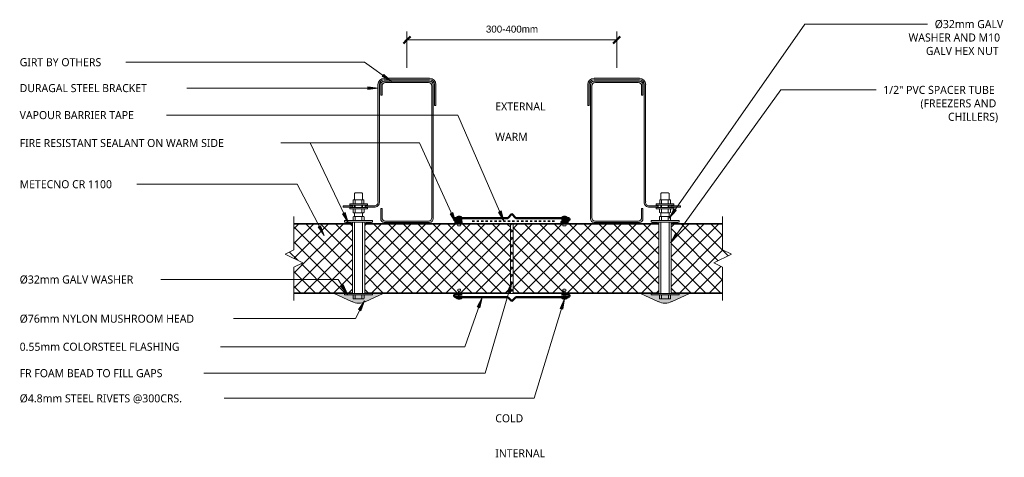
# Model space of a CAD drawing. Header units: millimetres. Extents: x -481 to 927, y -122 to 504.
import ezdxf

# ---------------------------------------------------------------- set-up
doc = ezdxf.new("R2010")
doc.units = ezdxf.units.MM
doc.linetypes.add('Dash', pattern=[6.35, 3.175, -3.175])
for name, color, linetype, lineweight in [('A-ANNO-DIMS', 211, 'Continuous', 9), ('A-ANNO-DIMS-5', 211, 'Continuous', 9), ('A-DETL', 90, 'Continuous', 13), ('A-DETL-GENF', 92, 'Continuous', 13), ('A-DETL-GENF-HDLN', 1, 'Dash', 13), ('G-ANNO-TEXT', 231, 'Continuous', 9)]:
    doc.layers.add(name, color=color, linetype=linetype, lineweight=lineweight)
doc.styles.add('Arial', font='arial.ttf', dxfattribs={"height": 10})
doc.styles.add('Yu Gothic', font='Yu Gothic.ttf', dxfattribs={"height": 11.5})
doc.styles.add('Yu Gothic_B', font='Yu Gothic.ttf', dxfattribs={"height": 11.5})
doc.dimstyles.new('Diagonal', dxfattribs={"dimscale": 304.8, "dimtxt": 10.202594, "dimasz": 0.032808, "dimexe": 0.03937, "dimexo": 0.024606, "dimgap": 0.024606, "dimtad": 1, "dimdec": 0, "dimzin": 0, "dimdsep": 46, "dimtxsty": 'Arial', "dimblk1": 'OBLIQUE', "dimblk2": 'OBLIQUE', "dimsah": 1, "dimcen": 0.09, "dimazin": 0, "dimtfac": 1, "dimtdec": 4, "dimtix": 1, "dimtmove": 0, "dimatfit": 3, "dimfxl": 1, "dimtvp": 1, "dimtfill": 1, "dimtolj": 1, "dimtzin": 0, "dimarcsym": 2})

# ---------------------------------------------------------------- blocks, each defined once
blk = doc.blocks.new('Fridge Freezer Panel_Vertical Section - 100mm-5901145-02 CEILING SUSPENSION 3')
at = {"layer": 'A-DETL-GENF'}
h = blk.add_hatch(dxfattribs=at)
h.set_pattern_fill('FP_1', color=256, style=0, pattern_type=2)
h.set_pattern_definition([(225, (696.378, 112.23), (10.6066, -10.6066), []), (315, (696.378, 112.23), (10.6066, 10.6066), [])])
h.paths.add_polyline_path([(228.2, -1), (172.6, -1), (172.6, -37.5), (185.1, -43.8), (160.1, -56.3), (172.6, -62.5), (172.6, -99), (246.1, -99), (246.1, -1)])
h = blk.add_hatch(color=256, dxfattribs=at)
h.paths.add_polyline_path([(228.2, 0), (172.6, 0), (172.6, -1), (246.1, -1), (246.1, 0)])
h.paths.add_polyline_path([(243.8, -99), (172.6, -99), (172.6, -100), (246.1, -100), (246.1, -99)])
for p, q in [((220, 0), (172.6, 0)), ((246.1, -1), (172.6, -1)), ((246.1, -99), (246.1, -1)), ((172.6, -99), (246.1, -99)), ((172.6, -100), (236.9, -100)), ((243.8, -100), (246.1, -100)), ((246.1, -100), (246.1, -99))]:
    blk.add_line(p, q, dxfattribs=at)
at = {"layer": 'A-DETL-GENF-HDLN'}
blk.add_line((246.1, -1), (246.1, 0), dxfattribs=at)
blk = doc.blocks.new('Break Line _M_ - Break Line _M_-5898886-02 CEILING SUSPENSION 3')
at = {"layer": 'A-DETL-GENF'}
for p, q in [((-60, 0), (-12.5, 0)), ((-12.5, 0), (-6.25, 12.5)), ((-6.25, 12.5), (6.25, -12.5)), ((6.25, -12.5), (12.5, 0)), ((12.5, 0), (60, 0))]:
    blk.add_line(p, q, dxfattribs=at)
blk = doc.blocks.new('Fridge Freezer Panel_Vertical Section - 100mm-5900336-02 CEILING SUSPENSION 3')
at = {"layer": 'A-DETL-GENF'}
h = blk.add_hatch(color=256, dxfattribs=at)
h.paths.add_polyline_path([(208.1, 0), (0, 0), (0, -1), (208.1, -1)])
h.paths.add_polyline_path([(208.1, -99), (0, -99), (0, -100), (208.1, -100)])
h = blk.add_hatch(dxfattribs=at)
h.set_pattern_fill('FP_2', color=256, style=0, pattern_type=2)
h.set_pattern_definition([(225, (432.489, 112.23), (10.6066, -10.6066), []), (315, (432.489, 112.23), (10.6066, 10.6066), [])])
h.paths.add_polyline_path([(208.1, -1), (0, -1), (0, -99), (208.1, -99)])
for p, q in [((0, 0), (0, -1)), ((208.1, 0), (26.1, 0)), ((0, -1), (0, -99)), ((208.1, -1), (0, -1)), ((0, -99), (0, -100)), ((0, -99), (208.1, -99)), ((0, -100), (208.1, -100))]:
    blk.add_line(p, q, dxfattribs=at)
blk = doc.blocks.new('Nylon Mushroom Head with 40mm Washer and M10 ZP Hex Nut - Nylon Mushroom Head plus-5899753-02 CEILING SUSPENSION 3')
at = {"layer": 'A-DETL-GENF'}
for p, q in [((-125, -11.7), (-125, 28.3)), ((-125, 28.3), (-123.1, 28.3)), ((-123.1, 28.3), (-123.1, -11.7)), ((-21.1, -11.7), (-21.1, 28.3)), ((-21.1, 28.3), (-19, 28.3)), ((-19, 28.3), (-19, -11.7)), ((-131, 1.3), (-131, 15.3)), ((-125, 16.3), (-130, 16.3)), ((-123.1, 17.2), (-21.1, 17.2)), ((-21.1, 14.1), (-123.1, 14.1)), ((-19, 16.3), (-14.1, 16.3)), ((-13.1, 1.3), (-13.1, 15.3)), ((-7.9, 14.1), (-13.1, 14.1)), ((-7.9, 1.3), (-7.9, 15.3)), ((-2.1, 16.3), (-6.9, 16.3)), ((-2.1, 20.8), (-2.1, -4.2)), ((0, 20.8), (-2.1, 20.8)), ((0, -4.2), (0, 20.8)), ((0, 14.1), (3, 14.1)), ((3, -4.2), (3, 20.8)), ((3, 20.8), (5.1, 20.8)), ((5.1, 20.8), (5.1, -4.2)), ((5.1, 15.7), (9.9, 15.7)), ((10.9, 1.3), (10.9, 14.7)), ((10.9, 14.1), (20, 14.1)), ((20, 14.1), (20.7, 13.1)), ((-125, 13.1), (-131, 13.1)), ((-125, 3.5), (-131, 3.5)), ((-125, 0.3), (-130, 0.3)), ((-21.1, 2.5), (-123.1, 2.5)), ((-19, 13.1), (-13.1, 13.1)), ((-19, 3.6), (-13.1, 3.6)), ((-19, 0.3), (-14.1, 0.3)), ((-7.9, 2.5), (-13.1, 2.5)), ((-2.1, 13.1), (-7.9, 13.1)), ((-2.1, 3.6), (-7.9, 3.6)), ((-2.1, 0.3), (-6.9, 0.3)), ((0, 13.1), (3, 13.1)), ((0, 3.6), (3, 3.6)), ((0, 2.5), (3, 2.5)), ((5.1, 13.1), (10.9, 13.1)), ((5.1, 3.6), (10.9, 3.6)), ((5.1, 0.3), (9.9, 0.3)), ((10.9, 2.5), (20, 2.5)), ((20, 2.5), (20.7, 3.6)), ((20.7, 13.1), (20.7, 3.6)), ((-123.1, -11.7), (-125, -11.7)), ((-21.1, -0.6), (-123.1, -0.6)), ((-19, -11.7), (-21.1, -11.7)), ((-2.1, -4.2), (0, -4.2)), ((5.1, -4.2), (3, -4.2))]:
    blk.add_line(p, q, dxfattribs=at)
for centre, start, end in [((-130, 15.3), 90, 180), ((-14.1, 15.3), 360, 90), ((-6.9, 15.3), 90, 180), ((9.9, 14.7), 360, 90), ((-130, 1.3), 180, 270), ((-14.1, 1.3), 270, 0), ((-6.9, 1.3), 180, 270), ((9.9, 1.3), 270, 0)]:
    blk.add_arc(centre, 1, start, end, dxfattribs=at)
blk = doc.blocks.new('Fridge Freezer Panel_Vertical Section - 100mm-5901206-02 CEILING SUSPENSION 3')
at = {"layer": 'A-DETL-GENF'}
h = blk.add_hatch(dxfattribs=at)
h.set_pattern_fill('FP_4', color=256, style=0, pattern_type=2)
h.set_pattern_definition([(45, (251.648, -112.23), (-10.6066, 10.6066), []), (135, (251.648, -112.23), (-10.6066, -10.6066), [])])
h.paths.add_polyline_path([(246.1, 1), (246.1, 99), (162.5, 99), (162.5, 62.5), (150, 56.3), (175, 43.8), (162.5, 37.5), (162.5, 1), (225.7, 1)])
h = blk.add_hatch(color=256, dxfattribs=at)
h.paths.add_polyline_path([(220, 0), (246.1, 0), (246.1, 1), (162.5, 1), (162.5, 0)])
h.paths.add_polyline_path([(246.1, 99), (246.1, 100), (162.5, 100), (162.5, 99), (225.7, 99)])
for p, q in [((236.9, 100), (162.5, 100)), ((246.1, 99), (162.5, 99)), ((246.1, 100), (243.8, 100)), ((246.1, 99), (246.1, 100)), ((246.1, 99), (246.1, 1)), ((162.5, 1), (246.1, 1)), ((162.5, 0), (220, 0))]:
    blk.add_line(p, q, dxfattribs=at)
at = {"layer": 'A-DETL-GENF-HDLN'}
blk.add_line((246.1, 0), (246.1, 1), dxfattribs=at)
blk = doc.blocks.new('Fridge Freezer Panel_Vertical Section - 100mm-5900852-02 CEILING SUSPENSION 3')
at = {"layer": 'A-DETL-GENF'}
h = blk.add_hatch(color=256, dxfattribs=at)
h.paths.add_polyline_path([(208.1, 0), (208.1, 1), (0, 1), (0, 0), (126.5, 0)])
h.paths.add_polyline_path([(208.1, 99), (208.1, 100), (0, 100), (0, 99), (126.5, 99)])
h = blk.add_hatch(dxfattribs=at)
h.set_pattern_fill('FP_5', color=256, style=0, pattern_type=2)
h.set_pattern_definition([(45, (-12.241, -112.23), (-10.6066, 10.6066), []), (135, (-12.241, -112.23), (-10.6066, -10.6066), [])])
h.paths.add_polyline_path([(208.1, 1), (208.1, 99), (0, 99), (0, 1), (126.5, 1)])
for p, q in [((208.1, 100), (0, 100)), ((0, 100), (0, 99)), ((208.1, 99), (0, 99)), ((0, 99), (0, 1)), ((208.1, 99), (208.1, 100)), ((208.1, 99), (208.1, 1)), ((0, 1), (0, 0)), ((0, 1), (208.1, 1)), ((26.1, 0), (208.1, 0))]:
    blk.add_line(p, q, dxfattribs=at)
at = {"layer": 'A-DETL-GENF-HDLN'}
blk.add_line((208.1, 0), (208.1, 1), dxfattribs=at)
blk = doc.blocks.new('Nylon Mushroom Head with 40mm Washer and M10 ZP Hex Nut - Nylon Mushroom Head plus-5899935-02 CEILING SUSPENSION 3')
at = {"layer": 'A-DETL-GENF'}
for p, q in [((-125, 11.7), (-125, -28.3)), ((-123.1, 11.7), (-125, 11.7)), ((-123.1, -28.3), (-123.1, 11.7)), ((-21.1, 0.6), (-123.1, 0.6)), ((-21.1, 11.7), (-21.1, -28.3)), ((-19, 11.7), (-21.1, 11.7)), ((-19, -28.3), (-19, 11.7)), ((-2.1, -20.8), (-2.1, 4.2)), ((-2.1, 4.2), (0, 4.2)), ((0, 4.2), (0, -20.8)), ((3, 4.2), (3, -20.8)), ((5.1, 4.2), (3, 4.2)), ((5.1, -20.8), (5.1, 4.2)), ((-131, -1.3), (-131, -15.3)), ((-125, -3.5), (-131, -3.5)), ((-125, -13.1), (-131, -13.1)), ((-125, -0.3), (-130, -0.3)), ((-21.1, -2.5), (-123.1, -2.5)), ((-19, -0.3), (-14.1, -0.3)), ((-19, -3.6), (-13.1, -3.6)), ((-19, -13.1), (-13.1, -13.1)), ((-13.1, -1.3), (-13.1, -15.3)), ((-7.9, -2.5), (-13.1, -2.5)), ((-7.9, -1.3), (-7.9, -15.3)), ((-2.1, -3.6), (-7.9, -3.6)), ((-2.1, -13.1), (-7.9, -13.1)), ((-2.1, -0.3), (-6.9, -0.3)), ((0, -2.5), (3, -2.5)), ((0, -3.6), (3, -3.6)), ((0, -13.1), (3, -13.1)), ((5.1, -0.3), (9.9, -0.3)), ((5.1, -3.6), (10.9, -3.6)), ((5.1, -13.1), (10.9, -13.1)), ((10.9, -1.3), (10.9, -14.7)), ((10.9, -2.5), (20, -2.5)), ((20, -2.5), (20.7, -3.6)), ((20, -14.1), (20.7, -13.1)), ((20.7, -13.1), (20.7, -3.6)), ((-125, -16.3), (-130, -16.3)), ((-21.1, -14.1), (-123.1, -14.1)), ((-123.1, -17.2), (-21.1, -17.2)), ((-19, -16.3), (-14.1, -16.3)), ((-7.9, -14.1), (-13.1, -14.1)), ((-2.1, -16.3), (-6.9, -16.3)), ((0, -20.8), (-2.1, -20.8)), ((0, -14.1), (3, -14.1)), ((3, -20.8), (5.1, -20.8)), ((5.1, -15.7), (9.9, -15.7)), ((10.9, -14.1), (20, -14.1)), ((-125, -28.3), (-123.1, -28.3)), ((-21.1, -28.3), (-19, -28.3))]:
    blk.add_line(p, q, dxfattribs=at)
for centre, start, end in [((-130, -1.3), 90, 180), ((-14.1, -1.3), 360, 90), ((-6.9, -1.3), 90, 180), ((9.9, -1.3), 360, 90), ((-130, -15.3), 180, 270), ((-14.1, -15.3), 270, 0), ((-6.9, -15.3), 180, 270), ((9.9, -14.7), 270, 0)]:
    blk.add_arc(centre, 1, start, end, dxfattribs=at)
blk = doc.blocks.new('Break Line _M_ - Break Line _M_-5898543-02 CEILING SUSPENSION 3')
at = {"layer": 'A-DETL-GENF'}
for p, q in [((6.25, 12.5), (-6.25, -12.5)), ((12.5, 0), (6.25, 12.5)), ((-12.5, 0), (-60, 0)), ((-6.25, -12.5), (-12.5, 0)), ((60, 0), (12.5, 0))]:
    blk.add_line(p, q, dxfattribs=at)
blk = doc.blocks.new('Pop Rivets - Rivet-5925206-02 CEILING SUSPENSION 3')
at = {"layer": 'A-DETL-GENF'}
for p, q in [((-1.2, 12.8), (1.2, 12.8)), ((1.2, 10.3), (-1.2, 10.3)), ((-1, 10.3), (-1, 0)), ((1, 10.3), (1, 0)), ((3.8, 0), (-3.8, 0)), ((-1.5, -1.2), (1.5, -1.2))]:
    blk.add_line(p, q, dxfattribs=at)
for centre, radius, start, end in [((-1.2, 11.6), 1.25, 90, 270), ((1.2, 11.6), 1.25, 270, 90), ((-1.5, 1.6), 2.8, 216, 270), ((1.5, 1.6), 2.8, 270, 324)]:
    blk.add_arc(centre, radius, start, end, dxfattribs=at)
blk = doc.blocks.new('Pop Rivets - Rivet-5925177-02 CEILING SUSPENSION 3')
at = {"layer": 'A-DETL-GENF'}
for p, q in [((3.8, 0), (-3.8, 0)), ((-1.5, 1.2), (1.5, 1.2)), ((-1, -10.3), (-1, 0)), ((1, -10.3), (1, 0)), ((1.2, -10.3), (-1.2, -10.3)), ((-1.2, -12.8), (1.2, -12.8))]:
    blk.add_line(p, q, dxfattribs=at)
for centre, radius, start, end in [((-1.5, -1.6), 2.8, 90, 144), ((1.5, -1.6), 2.8, 36, 90), ((-1.2, -11.6), 1.25, 90, 270), ((1.2, -11.6), 1.25, 270, 90)]:
    blk.add_arc(centre, radius, start, end, dxfattribs=at)
blk = doc.blocks.new('DIMBLOCK1-02 CEILING SUSPENSION 3')
at = {"layer": 'A-ANNO-DIMS-5'}
for p, q in [((72.4, 474.7), (72.4, 486.7)), ((372.3, 474.7), (372.3, 486.7)), ((72.4, 474.7), (372.3, 474.7)), ((72.4, 474.7), (72.4, 434.7)), ((372.3, 474.7), (372.3, 434.7))]:
    blk.add_line(p, q, dxfattribs=at)
at = {"layer": 'A-ANNO-DIMS-5', "lineweight": 50}
for p, q in [((72.4, 474.7), (77.4, 479.7)), ((372.3, 474.7), (377.3, 479.7)), ((72.4, 474.7), (67.4, 469.7)), ((372.3, 474.7), (367.3, 469.7))]:
    blk.add_line(p, q, dxfattribs=at)
at = {"layer": 'A-ANNO-DIMS-5', "color": 0, "insert": (185.3, 495.1), "char_height": 10, "width": 88.904, "attachment_point": 1, "line_spacing_factor": 0.941778, "style": 'Arial', "bg_fill": 3, "box_fill_scale": 1.25, "bg_fill_color": 256, "bg_fill_true_color": 13158600, "bg_fill_transparency": 0}
blk.add_mtext('300-400mm', dxfattribs=at)
blk = doc.blocks.new('_Oblique')
at = {"color": 0, "linetype": 'ByBlock', "lineweight": -2}
blk.add_line((-0.5, -0.5), (0.5, 0.5), dxfattribs=at)

msp = doc.modelspace()

# ---------------------------------------------------------------- hatches: boundary and pattern name
at = {"layer": 'A-DETL-GENF'}
h = msp.add_hatch(color=9, dxfattribs=at)
h.paths.add_polyline_path([(27, 235.6), (28.6, 236.1), (30.1, 236.9), (31.3, 238), (32.2, 239.4), (32.9, 240.9), (33.1, 242.5), (33, 244.1), (33, 410.7), (33.2, 412.5), (33.9, 414.2), (35, 415.6), (36.5, 416.7), (38.1, 417.4), (39.9, 417.7), (104.9, 417.7), (106.7, 417.4), (108.4, 416.7), (109.8, 415.6), (110.9, 414.2), (111.6, 412.5), (111.9, 410.7), (111.9, 381.1), (113.9, 381.1), (113.9, 410.7), (113.5, 413), (112.6, 415.2), (111.2, 417), (109.4, 418.5), (107.2, 419.4), (104.9, 419.7), (39.9, 419.7), (37.6, 419.4), (35.5, 418.5), (33.6, 417.1), (32.2, 415.2), (31.3, 413.1), (31, 410.7), (31, 244), (31.1, 242.8), (31, 241.6), (30.6, 240.5), (29.9, 239.5), (29, 238.6), (28, 238), (26.9, 237.6), (12.9, 237.6), (12.9, 235.6)])
h.paths.add_polyline_path([(-4.8, 235.6), (-4.8, 237.6), (-18.8, 237.6), (-18.8, 235.6)])
for points in [[(104.9, 213.7), (106.2, 213.9), (107.4, 214.4), (108.4, 215.2), (109.2, 216.2), (109.7, 217.4), (109.9, 218.7), (109.9, 410.7), (109.7, 412), (109.2, 413.2), (108.4, 414.2), (107.4, 415), (106.2, 415.5), (104.9, 415.7), (39.9, 415.7), (38.6, 415.5), (37.4, 415), (36.3, 414.2), (35.5, 413.2), (35, 412), (34.9, 410.7), (34.9, 395.7), (36.8, 395.7), (36.8, 408.7), (36.9, 410), (37.4, 411.2), (38.2, 412.2), (39.3, 413), (40.5, 413.5), (41.8, 413.7), (103, 413.7), (104.3, 413.5), (105.5, 413), (106.5, 412.2), (107.3, 411.2), (107.8, 410), (108, 408.7), (108, 220.7), (107.7, 219.2), (107.3, 218.2), (106.5, 217.2), (105.5, 216.4), (104.3, 215.9), (103, 215.7), (41.8, 215.7), (40.5, 215.9), (39.3, 216.4), (38.2, 217.2), (37.4, 218.2), (36.9, 219.4), (36.8, 220.7), (36.8, 233.7), (34.9, 233.7), (34.9, 218.7), (35, 217.4), (35.5, 216.2), (36.3, 215.2), (37.4, 214.4), (38.6, 213.9), (39.9, 213.7)], [(339.9, 213.7), (404.9, 213.7), (406.2, 213.9), (407.4, 214.4), (408.4, 215.2), (409.2, 216.2), (409.7, 217.4), (409.9, 218.7), (409.9, 233.7), (408, 233.7), (408, 220.7), (407.7, 219.2), (407.3, 218.2), (406.5, 217.2), (405.5, 216.4), (404.3, 215.9), (403, 215.7), (341.8, 215.7), (340.5, 215.9), (339.3, 216.4), (338.2, 217.2), (337.4, 218.2), (336.9, 219.4), (336.8, 220.7), (336.8, 408.7), (336.9, 410), (337.4, 411.2), (338.2, 412.2), (339.3, 413), (340.5, 413.5), (341.8, 413.7), (403, 413.7), (404.3, 413.5), (405.5, 413), (406.5, 412.2), (407.3, 411.2), (407.8, 410), (408, 408.7), (408, 395.7), (409.9, 395.7), (409.9, 410.7), (409.7, 412), (409.2, 413.2), (408.4, 414.2), (407.4, 415), (406.2, 415.5), (404.9, 415.7), (339.9, 415.7), (338.6, 415.5), (337.4, 415), (336.3, 414.2), (335.5, 413.2), (335, 412), (334.9, 410.7), (334.9, 218.7), (335, 217.4), (335.5, 216.2), (336.3, 215.2), (337.4, 214.4), (338.6, 213.9)], [(-7.8, 212.2), (-7.8, 214.2), (-14.7, 214.2), (-14.7, 212.2)], [(21.2, 212.2), (21.2, 214.2), (14.6, 214.2), (14.6, 212.2)], [(151.5, 212.2), (151.5, 215.2), (141, 215.2), (141, 212.2)], [(303.1, 212.2), (303.1, 215.2), (292.6, 215.2), (292.6, 212.2)], [(430.1, 212.2), (430.1, 214.2), (423.6, 214.2), (423.6, 212.2)], [(459.4, 212.2), (459.4, 214.2), (452.5, 214.2), (452.5, 212.2)], [(3.4, 98.4), (8.2, 98.9), (12.8, 100.4), (38.4, 112.2), (-31.6, 112.2), (-6.1, 100.4), (-1.5, 98.9)], [(441.4, 98.4), (446.2, 98.9), (450.8, 100.4), (476.4, 112.2), (406.4, 112.2), (431.9, 100.4), (436.5, 98.9)]]:
    msp.add_hatch(color=9, dxfattribs=at).paths.add_polyline_path(points)
h = msp.add_hatch(color=9, dxfattribs=at)
h.paths.add_polyline_path([(417.7, 235.6), (431.8, 235.6), (431.8, 237.6), (417.9, 237.6), (416.7, 238), (415.7, 238.6), (414.8, 239.5), (414.2, 240.5), (413.8, 241.6), (413.6, 242.8), (413.7, 244), (413.7, 410.7), (413.4, 413.1), (412.5, 415.2), (411.1, 417.1), (409.3, 418.5), (407.1, 419.4), (404.8, 419.7), (339.9, 419.7), (337.5, 419.4), (335.4, 418.5), (333.5, 417), (332.1, 415.2), (331.2, 413), (330.9, 410.7), (330.9, 381.1), (332.9, 381.1), (332.9, 410.7), (333.1, 412.5), (333.8, 414.2), (334.9, 415.6), (336.4, 416.7), (338.1, 417.4), (339.9, 417.7), (404.8, 417.7), (406.6, 417.4), (408.3, 416.7), (409.7, 415.6), (410.8, 414.2), (411.5, 412.5), (411.7, 410.7), (411.7, 244.1), (411.6, 242.5), (411.9, 240.9), (412.5, 239.4), (413.4, 238), (414.7, 236.9), (416.1, 236.1)])
h.paths.add_polyline_path([(449.5, 235.6), (463.5, 235.6), (463.5, 237.6), (449.5, 237.6)])
h = msp.add_hatch(dxfattribs=at)
h.set_pattern_fill('FP_3', color=252, style=0, pattern_type=2)
h.set_pattern_definition([(45, (0, 0), (-5.3033, 5.3033), []), (135, (0, 0), (-5.3033, -5.3033), [])])
h.paths.add_polyline_path([(220.4, 112.2), (224.4, 112.2), (224.4, 212.2), (220.4, 212.2), (220.4, 113.2)])
at = {"layer": 'G-ANNO-TEXT'}
for points in [[(50.3, 415.1), (39.2, 425.4), (36.9, 422.2)], [(31.5, 405.7), (16.5, 407.7), (16.5, 403.7)], [(-11.4, 213.6), (-16.1, 227.9), (-19.7, 226.2)], [(142.4, 213.3), (138, 227.8), (134.4, 226.2)], [(211.1, 215.5), (206.9, 230.1), (203.3, 228.5)], [(447.1, 219.8), (457.3, 231), (454.1, 233.2)], [(-45.8, 194.9), (-51, 209.1), (-54.5, 207.3)], [(449.3, 184.5), (459.7, 195.5), (456.5, 197.8)], [(222.3, 129), (216.2, 115.1), (220, 114)], [(-12.8, 111.1), (-19, 124.9), (-22.4, 122.8)], [(11.7, 101.6), (3.1, 89.1), (6.6, 87.3)], [(179.9, 106.6), (173, 93.1), (176.8, 91.8)], [(297.5, 104.6), (291.3, 90.8), (295.1, 89.6)]]:
    msp.add_hatch(color=7, dxfattribs=at).paths.add_polyline_path(points)

# ---------------------------------------------------------------- linework, layer by layer
at = {"layer": 'A-DETL'}
for p, q in [((31, 410.7), (31, 244)), ((33, 244.1), (33, 410.7)), ((34.9, 410.7), (34.9, 395.7)), ((36.8, 395.7), (36.8, 408.7)), ((104.9, 419.7), (39.9, 419.7)), ((39.9, 417.7), (104.9, 417.7)), ((104.9, 415.7), (39.9, 415.7)), ((41.8, 413.7), (103, 413.7)), ((108, 408.7), (108, 220.7)), ((109.9, 218.7), (109.9, 410.7)), ((111.9, 410.7), (111.9, 381.1)), ((113.9, 381.1), (113.9, 410.7)), ((330.9, 410.7), (330.9, 381.1)), ((332.9, 381.1), (332.9, 410.7)), ((334.9, 410.7), (334.9, 218.7)), ((336.8, 220.7), (336.8, 408.7)), ((404.8, 419.7), (339.9, 419.7)), ((339.9, 417.7), (404.8, 417.7)), ((404.9, 415.7), (339.9, 415.7)), ((341.8, 413.7), (403, 413.7)), ((408, 408.7), (408, 395.7)), ((409.9, 395.7), (409.9, 410.7)), ((411.7, 410.7), (411.7, 244.1)), ((413.7, 244), (413.7, 410.7)), ((34.9, 395.7), (36.8, 395.7)), ((408, 395.7), (409.9, 395.7)), ((111.9, 381.1), (113.9, 381.1)), ((330.9, 381.1), (332.9, 381.1)), ((-18.8, 237.6), (-18.8, 235.6)), ((-4.8, 237.6), (-18.8, 237.6)), ((-18.8, 235.6), (-4.8, 235.6)), ((-4.8, 235.6), (-4.8, 237.6)), ((26.9, 237.6), (12.9, 237.6)), ((12.9, 237.6), (12.9, 235.6)), ((12.9, 235.6), (27, 235.6)), ((36.8, 233.7), (34.9, 233.7)), ((34.9, 233.7), (34.9, 218.7)), ((36.8, 220.7), (36.8, 233.7)), ((409.9, 233.7), (408, 233.7)), ((408, 233.7), (408, 220.7)), ((409.9, 218.7), (409.9, 233.7)), ((417.7, 235.6), (431.8, 235.6)), ((431.8, 237.6), (417.9, 237.6)), ((431.8, 235.6), (431.8, 237.6)), ((463.5, 237.6), (449.5, 237.6)), ((449.5, 237.6), (449.5, 235.6)), ((449.5, 235.6), (463.5, 235.6)), ((463.5, 235.6), (463.5, 237.6)), ((-7.8, 214.2), (-14.7, 214.2)), ((-14.7, 214.2), (-14.7, 212.2)), ((-14.7, 212.2), (-7.8, 212.2)), ((-7.8, 212.2), (-7.8, 214.2)), ((14.6, 214.2), (14.6, 212.2)), ((21.2, 214.2), (14.6, 214.2)), ((21.2, 212.2), (21.2, 214.2)), ((39.9, 213.7), (104.9, 213.7)), ((103, 215.7), (41.8, 215.7)), ((151.5, 215.2), (141, 215.2)), ((141, 215.2), (141, 212.2)), ((151.5, 212.2), (151.5, 215.2)), ((224.4, 212.2), (220.4, 212.2)), ((224.4, 112.2), (224.4, 212.2)), ((303.1, 215.2), (292.6, 215.2)), ((292.6, 215.2), (292.6, 212.2)), ((303.1, 212.2), (303.1, 215.2)), ((339.9, 213.7), (404.9, 213.7)), ((403, 215.7), (341.8, 215.7)), ((430.1, 214.2), (423.6, 214.2)), ((423.6, 214.2), (423.6, 212.2)), ((430.1, 212.2), (430.1, 214.2)), ((452.5, 214.2), (452.5, 212.2)), ((459.4, 214.2), (452.5, 214.2)), ((452.5, 212.2), (459.4, 212.2)), ((459.4, 212.2), (459.4, 214.2)), ((38.4, 112.2), (-31.6, 112.2)), ((-31.6, 112.2), (-6.1, 100.4)), ((12.8, 100.4), (38.4, 112.2)), ((220.4, 112.2), (224.4, 112.2)), ((406.4, 112.2), (431.9, 100.4)), ((476.4, 112.2), (406.4, 112.2)), ((450.8, 100.4), (476.4, 112.2))]:
    msp.add_line(p, q, dxfattribs=at)
at = {"layer": 'A-DETL', "lineweight": 50}
for p, q in [((216.5, 219.9), (222.4, 225.8)), ((228.2, 219.9), (222.4, 225.8)), ((141.5, 219.9), (216.5, 219.9)), ((141.5, 216.3), (151.5, 216.3)), ((303.2, 219.9), (228.2, 219.9)), ((303.2, 216.3), (293.2, 216.3)), ((141.5, 110.7), (151.5, 110.7)), ((141.5, 107.1), (216.5, 107.1)), ((216.5, 107.1), (222.4, 101.2)), ((228.2, 107.1), (222.4, 101.2)), ((303.2, 107.1), (228.2, 107.1)), ((303.2, 110.7), (293.2, 110.7))]:
    msp.add_line(p, q, dxfattribs=at)
at = {"layer": 'A-DETL', "linetype": 'Dash', "lineweight": 35}
msp.add_line((165.9, 215.4), (285.9, 215.4), dxfattribs=at)
at = {"layer": 'A-DETL'}
for centre, radius, start, end in [((39.9, 410.7), 8.94, 90, 180), ((39.9, 410.7), 6.93, 90, 180), ((39.9, 410.7), 5, 90, 180), ((41.8, 408.7), 5, 90, 180), ((103, 408.7), 5, 0, 90), ((104.9, 410.7), 8.98, 360, 90), ((104.9, 410.7), 6.98, 0, 90), ((104.9, 410.7), 5, 0, 90), ((339.9, 410.7), 8.98, 90, 180), ((339.9, 410.7), 6.98, 90, 180), ((339.9, 410.7), 5, 90, 180), ((341.8, 408.7), 5, 90, 180), ((403, 408.7), 5, 360, 90), ((404.8, 410.7), 8.94, 0, 90), ((404.8, 410.7), 6.93, 0, 90), ((404.9, 410.7), 5, 360, 90), ((25.8, 242.8), 5.28, 281.2808, 12.6754), ((25.8, 242.8), 7.28, 279.554, 10.4552), ((418.9, 242.8), 7.28, 169.5448, 260.446), ((418.9, 242.8), 5.28, 167.3246, 258.7192), ((39.9, 218.7), 5, 180, 270), ((41.8, 220.7), 5, 180, 270), ((103, 220.7), 5, 270, 0), ((104.9, 218.7), 5, 270, 360), ((339.9, 218.7), 5, 180, 270), ((341.8, 220.7), 5, 180, 270), ((403, 220.7), 5, 270, 0), ((404.9, 218.7), 5, 270, 0), ((3.4, 121), 22.6, 245.2249, 294.7751), ((441.4, 121), 22.6, 245.2249, 294.7751)]:
    msp.add_arc(centre, radius, start, end, dxfattribs=at)
at = {"layer": 'A-DETL', "lineweight": 50}
for centre, start, end in [((141.5, 218.1), 90, 270), ((303.2, 218.1), 270, 90), ((141.5, 108.9), 90, 270), ((303.2, 108.9), 270, 90)]:
    msp.add_arc(centre, 1.81, start, end, dxfattribs=at)
at = {"layer": 'G-ANNO-TEXT', "color": 7}
for p, q in [((447.1, 219.8), (641.2, 497.2)), ((641.2, 497.2), (750.4, 497.2)), ((750.4, 497.2), (816.8, 497.2)), ((-222, 442.8), (-348.4, 442.8)), ((11.6, 442.8), (-222, 442.8)), ((50.3, 415.1), (11.6, 442.8)), ((39.2, 425.4), (36.9, 422.2)), ((50.3, 415.1), (39.2, 425.4)), ((36.9, 422.2), (50.3, 415.1)), ((-222, 405.7), (-276.7, 405.7)), ((31.5, 405.7), (-222, 405.7)), ((31.5, 405.7), (16.5, 407.7)), ((16.5, 407.7), (16.5, 403.7)), ((16.5, 403.7), (31.5, 405.7)), ((449.3, 184.5), (607.1, 403.2)), ((607.1, 403.2), (722.7, 403.2)), ((722.7, 403.2), (743.2, 403.2)), ((-300.1, 367.1), (-300.5, 367.1)), ((145.4, 367.1), (-300.1, 367.1)), ((211.1, 215.5), (145.4, 367.1)), ((-156.3, 327.3), (-165.5, 327.3)), ((90.5, 327.3), (-156.3, 327.3)), ((-66.1, 327.3), (-156.3, 327.3)), ((-11.4, 213.6), (-66.1, 327.3)), ((142.4, 213.3), (90.5, 327.3)), ((-267.8, 268.3), (-335.5, 268.3)), ((-84.4, 268.3), (-267.8, 268.3)), ((-45.8, 194.9), (-84.4, 268.3)), ((-16.1, 227.9), (-19.7, 226.2)), ((-19.7, 226.2), (-11.4, 213.6)), ((-11.4, 213.6), (-16.1, 227.9)), ((138, 227.8), (134.4, 226.2)), ((134.4, 226.2), (142.4, 213.3)), ((142.4, 213.3), (138, 227.8)), ((206.9, 230.1), (203.3, 228.5)), ((203.3, 228.5), (211.1, 215.5)), ((211.1, 215.5), (206.9, 230.1)), ((454.1, 233.2), (447.1, 219.8)), ((447.1, 219.8), (457.3, 231)), ((457.3, 231), (454.1, 233.2)), ((-51, 209.1), (-54.5, 207.3)), ((-54.5, 207.3), (-45.8, 194.9)), ((-45.8, 194.9), (-51, 209.1)), ((456.5, 197.8), (449.3, 184.5)), ((459.7, 195.5), (456.5, 197.8)), ((449.3, 184.5), (459.7, 195.5)), ((-306.7, 132.2), (-307.1, 132.2)), ((-25.8, 132.2), (-306.7, 132.2)), ((-12.8, 111.1), (-25.8, 132.2)), ((222.3, 129), (184.4, -1.7)), ((222.3, 129), (216.2, 115.1)), ((220, 114), (222.3, 129)), ((-19, 124.9), (-22.4, 122.8)), ((-22.4, 122.8), (-12.8, 111.1)), ((-12.8, 111.1), (-19, 124.9)), ((216.2, 115.1), (220, 114)), ((11.7, 101.6), (-1.3, 76.2)), ((11.7, 101.6), (3.1, 89.1)), ((6.6, 87.3), (11.7, 101.6)), ((179.9, 106.6), (155.1, 36.1)), ((179.9, 106.6), (173, 93.1)), ((176.8, 91.8), (179.9, 106.6)), ((297.5, 104.6), (254.5, -37.7)), ((297.5, 104.6), (291.3, 90.8)), ((295.1, 89.6), (297.5, 104.6)), ((3.1, 89.1), (6.6, 87.3)), ((173, 93.1), (176.8, 91.8)), ((291.3, 90.8), (295.1, 89.6)), ((-179.7, 76.2), (-221.4, 76.2)), ((-1.3, 76.2), (-179.7, 76.2)), ((-210.2, 36.1), (-236.6, 36.1)), ((155.1, 36.1), (-210.2, 36.1)), ((-256.2, -1.7), (-256.5, -1.7)), ((184.4, -1.7), (-256.2, -1.7)), ((-158.1, -37.7), (-232.3, -37.7)), ((254.5, -37.7), (-158.1, -37.7))]:
    msp.add_line(p, q, dxfattribs=at)

# ---------------------------------------------------------------- block references
at = {"layer": 'A-DETL-GENF'}
for name, p, rotation in [('Nylon Mushroom Head with 40mm Washer and M10 ZP Hex Nut - Nylon Mushroom Head plus-5899935-02 CEILING SUSPENSION 3', (-5, 235.3), 90.0000000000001), ('Nylon Mushroom Head with 40mm Washer and M10 ZP Hex Nut - Nylon Mushroom Head plus-5899753-02 CEILING SUSPENSION 3', (449.7, 235.3), 89.99999999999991), ('Break Line _M_ - Break Line _M_-5898543-02 CEILING SUSPENSION 3', (-89.1, 162.2), 269.9999999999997), ('Fridge Freezer Panel_Vertical Section - 100mm-5900336-02 CEILING SUSPENSION 3', (432.5, 112.2), 180), ('Pop Rivets - Rivet-5925206-02 CEILING SUSPENSION 3', (297.6, 221.5), 180), ('Fridge Freezer Panel_Vertical Section - 100mm-5901145-02 CEILING SUSPENSION 3', (696.4, 112.2), 180), ('Break Line _M_ - Break Line _M_-5898886-02 CEILING SUSPENSION 3', (523.8, 162.2), 270.0000000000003), ('Pop Rivets - Rivet-5925177-02 CEILING SUSPENSION 3', (297.6, 105.4), 180)]:
    msp.add_blockref(name, p, dxfattribs=dict(at, rotation=rotation))
for name, p in [('Fridge Freezer Panel_Vertical Section - 100mm-5901206-02 CEILING SUSPENSION 3', (-251.6, 112.2)), ('Fridge Freezer Panel_Vertical Section - 100mm-5900852-02 CEILING SUSPENSION 3', (12.2, 112.2)), ('Pop Rivets - Rivet-5925177-02 CEILING SUSPENSION 3', (147.1, 221.5)), ('Pop Rivets - Rivet-5925206-02 CEILING SUSPENSION 3', (147.1, 105.4))]:
    msp.add_blockref(name, p, dxfattribs=at)

# ---------------------------------------------------------------- texts
at = {"layer": 'G-ANNO-TEXT', "color": 7, "char_height": 11.5, "attachment_point": 1, "bg_fill": 3, "box_fill_scale": 1.25, "bg_fill_color": 256, "bg_fill_true_color": 13158600, "bg_fill_transparency": 0}
for s, insert, width, style in [('Ø32mm GALV ', (827, 503), 117.046, 'Yu Gothic'), ('GALV HEX NUT', (814.4, 464.6), 132.278, 'Yu Gothic'), ('GIRT BY OTHERS', (-481.3, 448.5), 148.713, 'Yu Gothic'), ('DURAGAL STEEL BRACKET', (-481.3, 411.5), 235.696, 'Yu Gothic'), ('1/2" PVC SPACER TUBE ', (753.4, 408.9), 206.435, 'Yu Gothic'), ('VAPOUR BARRIER TAPE', (-481.3, 372.9), 206.835, 'Yu Gothic'), ('FIRE RESISTANT SEALANT ON WARM SIDE', (-481.3, 333), 370.38, 'Yu Gothic'), ('METECNO CR 1100', (-481.3, 274.1), 164.346, 'Yu Gothic'), ('Ø32mm GALV WASHER', (-481.3, 137.9), 198.819, 'Yu Gothic'), ('Ø76mm NYLON MUSHROOM HEAD', (-481.3, 81.9), 302.637, 'Yu Gothic'), ('0.55mm COLORSTEEL FLASHING', (-481.3, 41.8), 284.198, 'Yu Gothic'), ('FR FOAM BEAD TO FILL GAPS', (-481.3, 4), 260.148, 'Yu Gothic'), ('COLD', (198.7, -60.5), 51.709, 'Yu Gothic_B'), ('INTERNAL', (198.7, -110.5), 93.397, 'Yu Gothic_B')]:
    msp.add_mtext(s, dxfattribs=dict(at, insert=insert, width=width, style=style))

# ---------------------------------------------------------------- dimensions: what is measured, and where the dimension line sits
at = {"layer": 'A-ANNO-DIMS'}
dim = msp.add_linear_dim(base=(372.3, 474.7), p1=(72.4, 427.2), p2=(372.3, 427.2), text='300-400mm', dimstyle='Diagonal', override={"dimpost": '<>', "dimfxl": 299.929973}, dxfattribs=at)
dim.commit()
dim.dimension.update_dxf_attribs({"geometry": 'DIMBLOCK1-02 CEILING SUSPENSION 3', "text_midpoint": (222.4, 487.3)})

# ---------------------------------------------------------------- next in the draw order: texts
at = {"layer": 'G-ANNO-TEXT', "color": 7, "char_height": 11.5, "attachment_point": 1, "bg_fill": 3, "box_fill_scale": 1.25, "bg_fill_color": 256, "bg_fill_true_color": 13158600, "bg_fill_transparency": 0}
for s, insert, width, style in [('WASHER AND M10 ', (789.6, 483.8), 162.342, 'Yu Gothic'), ('EXTERNAL', (198.7, 385.3), 97.806, 'Yu Gothic_B'), ('(FREEZERS AND ', (806.6, 389.7), 141.899, 'Yu Gothic'), ('WARM', (198.7, 341.8), 58.523, 'Yu Gothic_B'), ('Ø4.8mm STEEL RIVETS @300CRS.', (-481.3, -32), 289.409, 'Yu Gothic')]:
    msp.add_mtext(s, dxfattribs=dict(at, insert=insert, width=width, style=style))

# ---------------------------------------------------------------- next in the draw order: texts
at = {"layer": 'G-ANNO-TEXT', "color": 7, "insert": (846, 370.5), "char_height": 11.5, "width": 94.198, "attachment_point": 1, "style": 'Yu Gothic', "bg_fill": 3, "box_fill_scale": 1.25, "bg_fill_color": 256, "bg_fill_true_color": 13158600, "bg_fill_transparency": 0}
msp.add_mtext('CHILLERS)', dxfattribs=at)

doc.saveas('drawing.dxf')
